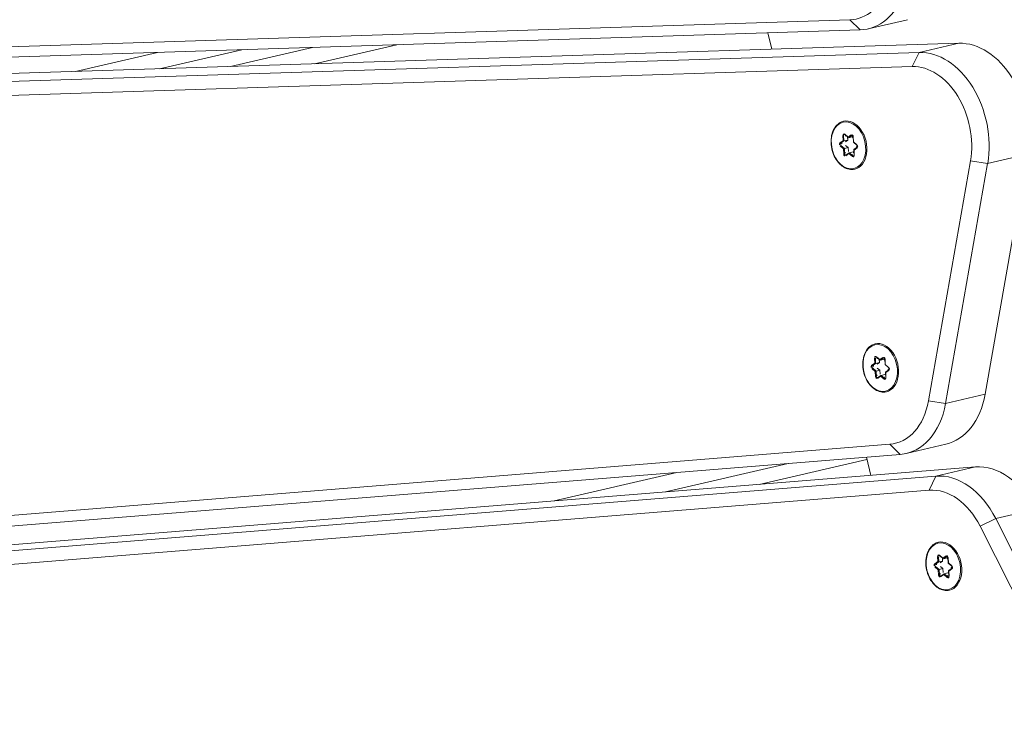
# Model space of a CAD drawing. Extents: x 5477758 to 5478338, y 5918274 to 5918502.
# Tile 88 of 121: x 5477951.49 to 5477951.73, y 5918462.784 to 5918462.953. Entities that reach past the tile are written whole.
import ezdxf

# ---------------------------------------------------------------- set-up
doc = ezdxf.new("R2010")
doc.units = 0
doc.layers.get('0').update_dxf_attribs({"color": 8, "linetype": 'CONTINUOUS', "lineweight": 13})
doc.layers.add('0_PROJEKTOWANE ZABAWKI', color=8, linetype='CONTINUOUS', lineweight=0)

# ---------------------------------------------------------------- blocks, each defined once
blk = doc.blocks.new('zw$CEC1')
for p, q in [((1084.14, -668.298), (1089.609, -670.622)), ((1084.14, -669.288), (1084.14, -668.298)), ((1068.209, -734.321), (1081.129, -669.314)), ((1081.129, -669.314), (1081.129, -670.304)), ((1083.985, -669.682), (1084.14, -669.288)), ((1089.609, -671.612), (1084.14, -669.288)), ((1083.985, -669.682), (1089.455, -672.006)), ((1098.651, -669.586), (1092.618, -671.055)), ((1092.716, -671.467), (1098.749, -669.998)), ((1092.618, -671.055), (1092.618, -670.065)), ((1081.129, -670.304), (1068.209, -735.311)), ((1080.288, -671.386), (1080.288, -670.396)), ((1081.426, -670.545), (1081.129, -670.304)), ((1068.506, -735.552), (1081.426, -670.545)), ((1089.609, -670.622), (1089.609, -671.612)), ((1092.716, -671.467), (1092.618, -671.055)), ((1081.981, -733.811), (1091.28, -671.254)), ((1091.28, -671.254), (1091.28, -672.244)), ((1067.349, -736.59), (1080.269, -671.583)), ((1080.269, -671.583), (1079.972, -671.766)), ((1089.455, -672.006), (1089.609, -671.612)), ((1079.972, -671.766), (1067.051, -736.772)), ((1090.579, -671.834), (1090.579, -672.824)), ((1091.28, -672.244), (1081.981, -734.801)), ((1082.712, -672.372), (1082.747, -672.458)), ((1082.727, -672.359), (1082.727, -672.355)), ((1082.764, -672.451), (1082.727, -672.359)), ((1082.764, -672.337), (1082.893, -672.359)), ((1082.764, -672.451), (1082.764, -672.358)), ((1082.89, -672.354), (1082.766, -672.332)), ((1082.978, -672.29), (1082.89, -672.354)), ((1082.893, -672.359), (1082.987, -672.291)), ((1083.039, -672.298), (1083.077, -672.39)), ((1083.088, -672.389), (1083.053, -672.303)), ((1083.08, -672.392), (1083.209, -672.415)), ((1083.212, -672.411), (1083.088, -672.389)), ((1083.149, -672.405), (1083.128, -672.42)), ((1083.128, -672.515), (1083.128, -672.42)), ((1083.222, -672.446), (1083.128, -672.515)), ((1083.222, -672.442), (1083.222, -672.446)), ((1091.578, -672.478), (1091.28, -672.244)), ((1093.23, -672.441), (1093.265, -672.527)), ((1093.245, -672.428), (1093.245, -672.424)), ((1093.282, -672.52), (1093.245, -672.428)), ((1093.282, -672.406), (1093.411, -672.428)), ((1093.282, -672.52), (1093.282, -672.427)), ((1093.408, -672.423), (1093.284, -672.401)), ((1093.496, -672.359), (1093.408, -672.423)), ((1093.411, -672.428), (1093.505, -672.36)), ((1093.557, -672.367), (1093.595, -672.459)), ((1093.606, -672.458), (1093.571, -672.372)), ((1082.28, -735.036), (1091.578, -672.478)), ((1082.747, -672.458), (1082.659, -672.523)), ((1082.668, -672.525), (1082.761, -672.456)), ((1082.68, -672.576), (1082.804, -672.598)), ((1082.684, -672.555), (1082.684, -672.552)), ((1082.816, -672.578), (1082.684, -672.555)), ((1082.816, -672.483), (1082.742, -672.47)), ((1082.804, -672.598), (1082.839, -672.684)), ((1082.816, -672.578), (1082.816, -672.483)), ((1082.842, -672.548), (1082.816, -672.483)), ((1082.853, -672.671), (1082.816, -672.578)), ((1082.853, -672.667), (1082.853, -672.671)), ((1082.998, -672.61), (1082.903, -672.679)), ((1082.903, -672.679), (1082.903, -672.676)), ((1082.914, -672.697), (1083.002, -672.633)), ((1082.998, -672.515), (1082.931, -672.564)), ((1083.091, -672.531), (1082.998, -672.515)), ((1082.998, -672.61), (1082.998, -672.515)), ((1083.129, -672.634), (1082.998, -672.61)), ((1083.002, -672.633), (1083.126, -672.655)), ((1083.129, -672.518), (1083.166, -672.61)), ((1083.129, -672.63), (1083.129, -672.634)), ((1083.145, -672.529), (1083.233, -672.464)), ((1083.18, -672.615), (1083.145, -672.529)), ((1093.265, -672.527), (1093.177, -672.592)), ((1093.186, -672.593), (1093.279, -672.525)), ((1093.198, -672.645), (1093.322, -672.667)), ((1093.202, -672.624), (1093.202, -672.621)), ((1093.334, -672.647), (1093.202, -672.624)), ((1093.334, -672.552), (1093.26, -672.539)), ((1093.322, -672.667), (1093.357, -672.753)), ((1093.334, -672.647), (1093.334, -672.552)), ((1093.36, -672.617), (1093.334, -672.552)), ((1093.371, -672.74), (1093.334, -672.647)), ((1093.516, -672.679), (1093.421, -672.748)), ((1093.516, -672.584), (1093.449, -672.633)), ((1093.609, -672.6), (1093.516, -672.584)), ((1093.516, -672.679), (1093.516, -672.584)), ((1093.647, -672.703), (1093.516, -672.679)), ((1093.598, -672.461), (1093.727, -672.484)), ((1093.73, -672.48), (1093.606, -672.458)), ((1093.667, -672.473), (1093.646, -672.488)), ((1093.646, -672.584), (1093.646, -672.488)), ((1093.74, -672.515), (1093.646, -672.584)), ((1093.647, -672.587), (1093.684, -672.679)), ((1093.663, -672.598), (1093.751, -672.533)), ((1093.698, -672.684), (1093.663, -672.598)), ((1093.74, -672.511), (1093.74, -672.515)), ((1088.127, -672.999), (1088.22, -672.93)), ((1088.171, -672.846), (1088.206, -672.932)), ((1088.186, -672.833), (1088.186, -672.829)), ((1088.223, -672.925), (1088.186, -672.833)), ((1088.223, -672.811), (1088.352, -672.833)), ((1088.223, -672.925), (1088.223, -672.832)), ((1088.349, -672.828), (1088.225, -672.806)), ((1088.437, -672.764), (1088.349, -672.828)), ((1088.352, -672.833), (1088.446, -672.765)), ((1088.498, -672.772), (1088.536, -672.864)), ((1088.547, -672.863), (1088.512, -672.777)), ((1088.539, -672.866), (1088.668, -672.889)), ((1088.671, -672.885), (1088.547, -672.863)), ((1088.608, -672.878), (1088.587, -672.894)), ((1088.587, -672.989), (1088.587, -672.894)), ((1088.681, -672.92), (1088.587, -672.989)), ((1088.681, -672.916), (1088.681, -672.92)), ((1093.371, -672.736), (1093.371, -672.74)), ((1093.421, -672.748), (1093.421, -672.745)), ((1093.432, -672.766), (1093.52, -672.702)), ((1093.52, -672.702), (1093.644, -672.724)), ((1093.647, -672.699), (1093.647, -672.703)), ((1090.27, -673.162), (1080.972, -735.719)), ((1081.27, -735.529), (1090.568, -672.972)), ((1088.206, -672.932), (1088.118, -672.997)), ((1088.139, -673.05), (1088.263, -673.072)), ((1088.143, -673.029), (1088.143, -673.026)), ((1088.275, -673.052), (1088.143, -673.029)), ((1088.275, -672.957), (1088.201, -672.944)), ((1088.263, -673.072), (1088.298, -673.158)), ((1088.275, -673.052), (1088.275, -672.957)), ((1088.301, -673.022), (1088.275, -672.957)), ((1088.312, -673.145), (1088.275, -673.052)), ((1088.312, -673.141), (1088.312, -673.145)), ((1088.457, -673.084), (1088.362, -673.153)), ((1088.362, -673.153), (1088.362, -673.15)), ((1088.373, -673.171), (1088.461, -673.107)), ((1088.457, -672.989), (1088.39, -673.038)), ((1088.55, -673.005), (1088.457, -672.989)), ((1088.457, -673.084), (1088.457, -672.989)), ((1088.588, -673.108), (1088.457, -673.084)), ((1088.461, -673.107), (1088.585, -673.129)), ((1088.588, -672.992), (1088.625, -673.084)), ((1088.588, -673.104), (1088.588, -673.108)), ((1088.604, -673.003), (1088.692, -672.938)), ((1088.639, -673.089), (1088.604, -673.003)), ((1090.568, -672.972), (1090.27, -673.162)), ((1080.24, -673.787), (1079.831, -673.787)), ((1090.904, -673.787), (1090.447, -673.787)), ((1090.503, -673.787), (1090.503, -676.481)), ((1090.903, -673.789), (1090.903, -673.787)), ((1090.166, -678.751), (1090.166, -675.682)), ((1089.766, -678.373), (1089.766, -681.442)), ((1078.066, -684.727), (1078.066, -682.669)), ((1077.666, -684.681), (1077.666, -686.74)), ((1077.328, -688.438), (1077.328, -686.379)), ((1076.928, -688.392), (1076.928, -690.45))]:
    blk.add_line(p, q)
for centre, major_axis, ratio, start_param, end_param in [((1083.11, -669.51), (-2, 0), 0.707107, 4.171337, 6.143559), ((1083.11, -670.5), (-2, 0), 0.707107, 4.171337, 6.143559), ((1083.11, -670.713), (-1.7, 0), 0.707107, 4.171337, 6.143559), ((1078.288, -671.386), (2, 0), 0.707107, 6.143559, 8.115781), ((1093.269, -671.402), (-2, 0), 0.707107, 5.044002, 6.178466), ((1078.288, -671.598), (1.7, 0), 0.707107, 6.143559, 8.115781), ((1088.579, -671.834), (2, 0), 0.707107, 0, 1.029744), ((1093.269, -672.392), (-2, 0), 0.707107, 5.044002, 6.178466), ((1093.269, -672.604), (-1.7, 0), 0.707107, 5.044002, 6.178466), ((1088.579, -672.824), (2, 0), 0.707107, 6.178466, 7.31293), ((1082.946, -672.479), (0.6, 0), 0.707107, 0, 3.141593), ((1088.579, -673.036), (1.7, 0), 0.707107, 6.178466, 7.31293), ((1093.464, -672.548), (0.6, 0), 0.707107, 0, 3.141593), ((1082.755, -672.363), (-0.045, 0), 0.707107, 4.467995, 6.56239), ((1082.712, -672.362), (0.0139, 0.0056), 0.679724, 4.443473, 6.01427), ((1082.755, -672.353), (-0.03, 0), 0.707107, 0, 0.279204), ((1082.946, -672.479), (0.25, 0), 0.707107, 2.244927, 2.557585), ((1082.766, -672.322), (-0.0026, -0.0148), 0.171098, 0, 0.800479), ((1082.89, -672.344), (-0.0037, 0.0158), 0.19164, 2.259533, 3.223174), ((1082.946, -672.479), (0.25, 0), 0.707107, 1.152569, 1.475438), ((1083.01, -672.312), (0.045, 0), 0.707107, 0.279204, 2.3736), ((1082.978, -672.279), (0.0089, -0.0121), 0.508626, 5.319544, 6.283185), ((1083.053, -672.292), (-0.0139, -0.0056), 0.679724, 0, 1.301881), ((1083.088, -672.379), (0.0104, 0.0129), 0.462667, 2.890892, 4.192773), ((1082.946, -672.479), (0.25, 0), 0.707107, 0.095219, 0.407877), ((1083.212, -672.4), (-0.0026, -0.0148), 0.171098, 0, 0.800479), ((1083.201, -672.442), (0.045, 0), 0.707107, 5.515192, 7.609587), ((1083.201, -672.431), (0.03, 0), 0.707107, 5.515192, 6.283185), ((1083.233, -672.453), (0.0089, -0.0121), 0.508626, 3.748748, 5.319544), ((1093.273, -672.432), (-0.045, 0), 0.707107, 4.467995, 6.56239), ((1093.23, -672.43), (0.0139, 0.0056), 0.679724, 4.443473, 6.01427), ((1093.273, -672.422), (-0.03, 0), 0.707107, 0, 0.279204), ((1093.464, -672.548), (0.25, 0), 0.707107, 2.244927, 2.557585), ((1093.284, -672.391), (-0.0026, -0.0148), 0.171098, 0, 0.800479), ((1093.408, -672.413), (-0.0037, 0.0158), 0.19164, 2.259533, 3.223174), ((1093.464, -672.548), (0.25, 0), 0.707107, 1.152569, 1.475438), ((1093.528, -672.381), (0.045, 0), 0.707107, 0.279204, 2.3736), ((1093.496, -672.348), (0.0089, -0.0121), 0.508626, 5.319544, 6.283185), ((1093.571, -672.361), (-0.0139, -0.0056), 0.679724, 0, 1.301881), ((1082.691, -672.545), (-0.045, 0), 0.707107, 5.515192, 7.609587), ((1082.659, -672.512), (0.0089, -0.0121), 0.508626, 5.319544, 6.283185), ((1082.691, -672.535), (-0.03, 0), 0.707107, 0, 1.326402), ((1082.68, -672.565), (-0.0026, -0.0148), 0.171098, 0.800479, 2.371275), ((1082.946, -672.479), (-0.25, 0), 0.707107, 0.130169, 0.46319), ((1082.747, -672.448), (0.0166, -0.0047), 0.601017, 4.881509, 6.452305), ((1082.804, -672.587), (0.0104, 0.0129), 0.462667, 4.192773, 5.763569), ((1082.839, -672.673), (0.0139, 0.0056), 0.679724, 4.443473, 6.01427), ((1082.882, -672.675), (-0.045, 0), 0.707107, 0.279204, 2.3736), ((1082.946, -672.479), (-0.25, 0), 0.707107, 1.142416, 1.510388), ((1082.882, -672.665), (-0.03, 0), 0.707107, 0.279204, 2.3736), ((1082.914, -672.687), (0.0089, -0.0121), 0.508626, 3.748748, 5.319544), ((1083.002, -672.622), (-0.0037, 0.0158), 0.19164, 0.688736, 2.259533), ((1082.946, -672.479), (-0.25, 0), 0.707107, 2.189614, 2.547433), ((1083.137, -672.624), (0.045, 0), 0.707107, 4.467995, 6.56239), ((1083.126, -672.644), (-0.0026, -0.0148), 0.171098, 0.800479, 2.371275), ((1083.145, -672.518), (-0.0166, 0.0047), 0.601017, 0.16912, 1.739916), ((1083.137, -672.613), (0.03, 0), 0.707107, 4.467995, 6.283185), ((1083.18, -672.604), (-0.0139, -0.0056), 0.679724, 0, 1.301881), ((1088.405, -672.953), (0.6, 0), 0.707107, 0, 3.141593), ((1093.209, -672.614), (-0.045, 0), 0.707107, 5.515192, 7.609587), ((1093.177, -672.581), (0.0089, -0.0121), 0.508626, 5.319544, 6.283185), ((1093.209, -672.603), (-0.03, 0), 0.707107, 0, 1.326402), ((1093.198, -672.634), (-0.0026, -0.0148), 0.171098, 0.800479, 2.371275), ((1093.464, -672.548), (-0.25, 0), 0.707107, 0.130169, 0.46319), ((1093.265, -672.517), (0.0166, -0.0047), 0.601017, 4.881509, 6.452305), ((1093.322, -672.656), (0.0104, 0.0129), 0.462667, 4.192773, 5.763569), ((1093.52, -672.691), (-0.0037, 0.0158), 0.19164, 0.688736, 2.259533), ((1093.606, -672.448), (0.0104, 0.0129), 0.462667, 2.890892, 4.192773), ((1093.464, -672.548), (-0.25, 0), 0.707107, 2.189614, 2.547433), ((1093.655, -672.693), (0.045, 0), 0.707107, 4.467995, 6.56239), ((1093.663, -672.587), (-0.0166, 0.0047), 0.601017, 0.16912, 1.739916), ((1093.655, -672.682), (0.03, 0), 0.707107, 4.467995, 6.283185), ((1093.698, -672.673), (-0.0139, -0.0056), 0.679724, 0, 1.301881), ((1093.464, -672.548), (0.25, 0), 0.707107, 0.095219, 0.407877), ((1093.73, -672.469), (-0.0026, -0.0148), 0.171098, 0, 0.800479), ((1093.719, -672.511), (0.045, 0), 0.707107, 5.515192, 7.609587), ((1093.719, -672.5), (0.03, 0), 0.707107, 5.515192, 6.283185), ((1093.751, -672.522), (0.0089, -0.0121), 0.508626, 3.748748, 5.319544), ((1088.214, -672.837), (-0.045, 0), 0.707107, 4.467995, 6.56239), ((1088.171, -672.835), (0.0139, 0.0056), 0.679724, 4.443473, 6.01427), ((1088.214, -672.827), (-0.03, 0), 0.707107, 0, 0.279204), ((1088.405, -672.953), (0.25, 0), 0.707107, 2.244927, 2.557585), ((1088.206, -672.922), (0.0166, -0.0047), 0.601017, 4.881509, 6.452305), ((1088.225, -672.796), (-0.0026, -0.0148), 0.171098, 0, 0.800479), ((1088.349, -672.818), (-0.0037, 0.0158), 0.19164, 2.259533, 3.223174), ((1088.405, -672.953), (0.25, 0), 0.707107, 1.152569, 1.475438), ((1088.469, -672.786), (0.045, 0), 0.707107, 0.279204, 2.3736), ((1088.437, -672.753), (0.0089, -0.0121), 0.508626, 5.319544, 6.283185), ((1088.512, -672.766), (-0.0139, -0.0056), 0.679724, 0, 1.301881), ((1088.547, -672.853), (0.0104, 0.0129), 0.462667, 2.890892, 4.192773), ((1088.405, -672.953), (0.25, 0), 0.707107, 0.095219, 0.407877), ((1088.671, -672.874), (-0.0026, -0.0148), 0.171098, 0, 0.800479), ((1088.66, -672.916), (0.045, 0), 0.707107, 5.515192, 7.609587), ((1088.66, -672.905), (0.03, 0), 0.707107, 5.515192, 6.283185), ((1088.692, -672.927), (0.0089, -0.0121), 0.508626, 3.748748, 5.319544), ((1093.357, -672.742), (0.0139, 0.0056), 0.679724, 4.443473, 6.01427), ((1093.4, -672.744), (-0.045, 0), 0.707107, 0.279204, 2.3736), ((1093.464, -672.548), (-0.25, 0), 0.707107, 1.142416, 1.510388), ((1093.4, -672.734), (-0.03, 0), 0.707107, 0.279204, 2.3736), ((1093.432, -672.756), (0.0089, -0.0121), 0.508626, 3.748748, 5.319544), ((1093.644, -672.713), (-0.0026, -0.0148), 0.171098, 0.800479, 2.371275), ((1088.15, -673.019), (-0.045, 0), 0.707107, 5.515192, 7.609587), ((1088.118, -672.986), (0.0089, -0.0121), 0.508626, 5.319544, 6.283185), ((1088.15, -673.009), (-0.03, 0), 0.707107, 0, 1.326402), ((1088.139, -673.039), (-0.0026, -0.0148), 0.171098, 0.800479, 2.371275), ((1088.405, -672.953), (-0.25, 0), 0.707107, 0.130169, 0.46319), ((1088.263, -673.061), (0.0104, 0.0129), 0.462667, 4.192773, 5.763569), ((1088.298, -673.147), (0.0139, 0.0056), 0.679724, 4.443473, 6.01427), ((1088.341, -673.149), (-0.045, 0), 0.707107, 0.279204, 2.3736), ((1088.405, -672.953), (-0.25, 0), 0.707107, 1.142416, 1.510388), ((1088.341, -673.139), (-0.03, 0), 0.707107, 0.279204, 2.3736), ((1088.373, -673.161), (0.0089, -0.0121), 0.508626, 3.748748, 5.319544), ((1088.461, -673.096), (-0.0037, 0.0158), 0.19164, 0.688736, 2.259533), ((1088.405, -672.953), (-0.25, 0), 0.707107, 2.189614, 2.547433), ((1088.596, -673.098), (0.045, 0), 0.707107, 4.467995, 6.56239), ((1088.585, -673.118), (-0.0026, -0.0148), 0.171098, 0.800479, 2.371275), ((1088.604, -672.992), (-0.0166, 0.0047), 0.601017, 0.16912, 1.739916), ((1088.596, -673.087), (0.03, 0), 0.707107, 4.467995, 6.283185), ((1088.639, -673.078), (-0.0139, -0.0056), 0.679724, 0, 1.301881)]:
    blk.add_ellipse(centre, major_axis=major_axis, ratio=ratio, start_param=start_param, end_param=end_param)
for centre in [(1082.946, -672.494), (1093.464, -672.562), (1088.405, -672.967)]:
    blk.add_ellipse(centre, major_axis=(-0.58, 0), ratio=0.707107)
for points, knots in [([(1185.928, -663.428), (1185.92, -663.428), (1185.912, -663.428), (1185.718, -663.428), (1185.535, -663.428), (1184.553, -663.428), (1183.711, -663.428), (1181.437, -663.428), (1179.931, -663.428), (1175.708, -663.428), (1172.842, -663.428), (1167.867, -663.428), (1165.775, -663.428), (1161.975, -663.428), (1160.125, -663.428), (1157.094, -663.428), (1155.952, -663.428), (1152.126, -663.428), (1149.918, -663.428), (1144.631, -663.428), (1141.592, -663.428), (1133.362, -663.428), (1129.292, -663.428), (1125.141, -663.428), (1121.09, -663.428), (1116.962, -663.428), (1109.398, -663.428), (1105.404, -663.428), (1097.178, -663.428), (1092.945, -663.428), (1086.247, -663.428), (1084.057, -663.428), (1080.368, -663.428), (1078.913, -663.428), (1076.716, -663.428), (1075.923, -663.428), (1074.514, -663.428), (1073.944, -663.428), (1071.753, -663.428), (1070.083, -663.428), (1066.71, -663.428), (1065.138, -663.428), (1062.035, -663.428), (1060.513, -663.428), (1058.928, -663.428)], [1.481535, 1.481535, 1.481535, 1.481535, 1.518758, 1.518758, 2.379658, 2.379658, 5.597938, 5.597938, 10.538019, 10.538019, 18.696385, 18.696385, 24.527079, 24.527079, 29.575647, 29.575647, 32.535382, 32.535382, 39.355172, 39.355172, 49.134696, 49.134696, 58.493436, 58.493436, 58.493436, 67.627244, 67.627244, 74.794433, 74.794433, 81.961623, 81.961623, 87.411225, 87.411225, 93.164019, 93.164019, 96.599059, 96.599059, 98.916813, 98.916813, 105.38718, 105.38718, 110.834573, 110.834573, 115.773922, 115.773922, 115.773922, 115.773922]), ([(1058.927, -663.92), (1060.523, -663.92), (1062.054, -663.92), (1065.164, -663.92), (1066.734, -663.92), (1070.101, -663.92), (1071.766, -663.92), (1073.946, -663.92), (1074.514, -663.92), (1075.915, -663.92), (1076.705, -663.92), (1078.897, -663.92), (1080.352, -663.92), (1084.045, -663.92), (1086.239, -663.92), (1092.944, -663.92), (1097.179, -663.92), (1105.409, -663.92), (1109.403, -663.92), (1116.968, -663.92), (1121.096, -663.92), (1125.146, -663.92), (1129.296, -663.92), (1133.365, -663.92), (1141.591, -663.92), (1144.628, -663.92), (1149.914, -663.92), (1152.123, -663.92), (1155.951, -663.92), (1157.093, -663.92), (1160.126, -663.92), (1161.976, -663.92), (1165.775, -663.92), (1167.866, -663.92), (1172.838, -663.92), (1175.7, -663.92), (1179.913, -663.92), (1181.414, -663.92), (1183.676, -663.92), (1184.512, -663.92), (1185.486, -663.92), (1185.666, -663.92), (1185.878, -663.92), (1185.905, -663.92), (1185.933, -663.92)], [-115.806845, -115.806845, -115.806845, -115.806845, -110.834573, -110.834573, -105.38718, -105.38718, -98.916813, -98.916813, -96.599059, -96.599059, -93.164019, -93.164019, -87.411225, -87.411225, -81.961623, -81.961623, -74.794433, -74.794433, -67.627244, -67.627244, -58.493436, -58.493436, -58.493436, -49.134696, -49.134696, -39.355172, -39.355172, -32.535382, -32.535382, -29.575647, -29.575647, -24.527079, -24.527079, -18.696385, -18.696385, -10.538019, -10.538019, -5.597938, -5.597938, -2.379658, -2.379658, -1.518758, -1.518758, -1.390315, -1.390315, -1.390315, -1.390315]), ([(1185.933, -666.435), (1184.96, -666.435), (1183.865, -666.435), (1181.31, -666.435), (1179.819, -666.435), (1175.892, -666.435), (1173.383, -666.435), (1168.638, -666.435), (1166.306, -666.435), (1162.268, -666.435), (1160.59, -666.435), (1155.531, -666.435), (1153.392, -666.435), (1145.933, -666.435), (1142.968, -666.435), (1138.957, -666.435), (1136.135, -666.435), (1132.796, -666.435), (1122.514, -666.435), (1116.479, -666.435), (1104.632, -666.435), (1098.821, -666.435), (1090.619, -666.435), (1087.898, -666.435), (1083.133, -666.435), (1081.427, -666.435), (1078.494, -666.435), (1077.267, -666.435), (1075.113, -666.435), (1074.209, -666.435), (1072.179, -666.435), (1071.052, -666.435), (1067.125, -666.435), (1063.755, -666.435), (1058.927, -666.435)], [0.478318, 0.478318, 0.478318, 0.478318, 3.307686, 3.307686, 6.615372, 6.615372, 11.720097, 11.720097, 16.66119, 16.66119, 20.086268, 20.086268, 26.717745, 26.717745, 33.32238, 33.32238, 33.32238, 37.968614, 37.968614, 43.976092, 43.976092, 49.98357, 49.98357, 53.186468, 53.186468, 56.000528, 56.000528, 58.814588, 58.814588, 60.765103, 60.765103, 62.715617, 62.715617, 66.516875, 66.516875, 66.516875, 66.516875]), ([(1058.928, -666.928), (1063.735, -666.928), (1067.098, -666.928), (1071.031, -666.928), (1072.164, -666.928), (1074.207, -666.928), (1075.118, -666.928), (1077.286, -666.928), (1078.517, -666.928), (1081.448, -666.928), (1083.15, -666.928), (1087.906, -666.928), (1090.624, -666.928), (1098.817, -666.928), (1104.626, -666.928), (1116.47, -666.928), (1122.506, -666.928), (1132.791, -666.928), (1136.133, -666.928), (1138.956, -666.928), (1142.971, -666.928), (1145.939, -666.928), (1153.396, -666.928), (1155.532, -666.928), (1160.588, -666.928), (1162.267, -666.928), (1166.306, -666.928), (1168.639, -666.928), (1173.39, -666.928), (1175.904, -666.928), (1179.844, -666.928), (1181.342, -666.928), (1183.883, -666.928), (1184.96, -666.928), (1185.928, -666.928)], [-66.505201, -66.505201, -66.505201, -66.505201, -62.715617, -62.715617, -60.765103, -60.765103, -58.814588, -58.814588, -56.000528, -56.000528, -53.186468, -53.186468, -49.98357, -49.98357, -43.976092, -43.976092, -37.968614, -37.968614, -33.32238, -33.32238, -33.32238, -26.717745, -26.717745, -20.086268, -20.086268, -16.66119, -16.66119, -11.720097, -11.720097, -6.615372, -6.615372, -3.307686, -3.307686, -0.555747, -0.555747, -0.555747, -0.555747]), ([(1082.764, -672.337), (1082.761, -672.336), (1082.758, -672.336), (1082.751, -672.336), (1082.748, -672.336), (1082.742, -672.338), (1082.74, -672.339), (1082.735, -672.341), (1082.733, -672.342), (1082.729, -672.345), (1082.728, -672.346), (1082.726, -672.349), (1082.726, -672.35), (1082.725, -672.352), (1082.725, -672.352), (1082.725, -672.353)], [1.570796, 1.570796, 1.570796, 1.570796, 1.844329, 1.844329, 2.119118, 2.119118, 2.392017, 2.392017, 2.661992, 2.661992, 2.936562, 2.936562, 3.253095, 3.253095, 3.385987, 3.385987, 3.385987, 3.385987]), ([(1083.039, -672.298), (1083.039, -672.296), (1083.037, -672.294), (1083.034, -672.291), (1083.032, -672.29), (1083.027, -672.287), (1083.024, -672.286), (1083.019, -672.285), (1083.016, -672.284), (1083.009, -672.284), (1083.006, -672.284), (1083, -672.285), (1082.997, -672.286), (1082.992, -672.288), (1082.99, -672.289), (1082.987, -672.291), (1082.987, -672.291), (1082.987, -672.291)], [0.523599, 0.523599, 0.523599, 0.523599, 0.927172, 0.927172, 1.204378, 1.204378, 1.47422, 1.47422, 1.746688, 1.746688, 2.021391, 2.021391, 2.295276, 2.295276, 2.566083, 2.566083, 2.617994, 2.617994, 2.617994, 2.617994]), ([(1083.231, -672.431), (1083.231, -672.43), (1083.231, -672.429), (1083.23, -672.427), (1083.229, -672.426), (1083.227, -672.423), (1083.226, -672.422), (1083.222, -672.42), (1083.22, -672.418), (1083.215, -672.416), (1083.212, -672.416), (1083.209, -672.415)], [0.244394, 0.244394, 0.244394, 0.244394, 0.509675, 0.509675, 0.774955, 0.774955, 1.040236, 1.040236, 1.305516, 1.305516, 1.570796, 1.570796, 1.570796, 1.570796]), ([(1093.282, -672.406), (1093.279, -672.405), (1093.276, -672.405), (1093.269, -672.405), (1093.266, -672.405), (1093.26, -672.407), (1093.258, -672.408), (1093.253, -672.41), (1093.251, -672.411), (1093.247, -672.414), (1093.246, -672.415), (1093.244, -672.418), (1093.244, -672.419), (1093.243, -672.421), (1093.243, -672.421), (1093.243, -672.422)], [1.570796, 1.570796, 1.570796, 1.570796, 1.844329, 1.844329, 2.119118, 2.119118, 2.392017, 2.392017, 2.661992, 2.661992, 2.936562, 2.936562, 3.253095, 3.253095, 3.385987, 3.385987, 3.385987, 3.385987]), ([(1093.557, -672.367), (1093.557, -672.365), (1093.555, -672.363), (1093.552, -672.36), (1093.55, -672.359), (1093.545, -672.356), (1093.542, -672.355), (1093.537, -672.354), (1093.534, -672.353), (1093.527, -672.353), (1093.524, -672.353), (1093.518, -672.354), (1093.515, -672.355), (1093.51, -672.357), (1093.508, -672.358), (1093.505, -672.36), (1093.505, -672.36), (1093.505, -672.36)], [0.523599, 0.523599, 0.523599, 0.523599, 0.927172, 0.927172, 1.204378, 1.204378, 1.47422, 1.47422, 1.746688, 1.746688, 2.021391, 2.021391, 2.295276, 2.295276, 2.566083, 2.566083, 2.617994, 2.617994, 2.617994, 2.617994]), ([(1083.546, -672.479), (1083.546, -672.525), (1083.536, -672.57), (1083.497, -672.656), (1083.468, -672.697), (1083.393, -672.771), (1083.347, -672.803), (1083.242, -672.856), (1083.184, -672.877), (1083.061, -672.904), (1082.997, -672.91), (1082.869, -672.908), (1082.805, -672.9), (1082.684, -672.869), (1082.627, -672.847), (1082.525, -672.79), (1082.481, -672.756), (1082.41, -672.678), (1082.383, -672.636), (1082.353, -672.554), (1082.346, -672.517), (1082.346, -672.479)], [6.038791, 6.038791, 6.038791, 6.038791, 6.34864, 6.34864, 6.66324, 6.66324, 6.984393, 6.984393, 7.307998, 7.307998, 7.63188, 7.63188, 7.955712, 7.955712, 8.279598, 8.279598, 8.603057, 8.603057, 8.923488, 8.923488, 9.180384, 9.180384, 9.180384, 9.180384]), ([(1082.668, -672.525), (1082.667, -672.525), (1082.666, -672.526), (1082.664, -672.528), (1082.664, -672.528), (1082.663, -672.53), (1082.662, -672.53), (1082.662, -672.532), (1082.662, -672.532), (1082.661, -672.533), (1082.661, -672.534), (1082.661, -672.535)], [2.6179939, 2.6179939, 2.6179939, 2.6179939, 2.7715925, 2.7715925, 2.9251911, 2.9251911, 3.0787897, 3.0787897, 3.2323883, 3.2323883, 3.385987, 3.385987, 3.385987, 3.385987]), ([(1083.167, -672.613), (1083.167, -672.613), (1083.167, -672.613), (1083.167, -672.612), (1083.167, -672.612), (1083.166, -672.612), (1083.166, -672.611), (1083.166, -672.611), (1083.166, -672.611), (1083.166, -672.61), (1083.166, -672.61), (1083.166, -672.61)], [0.2443943, 0.2443943, 0.2443943, 0.2443943, 0.3002352, 0.3002352, 0.3560761, 0.3560761, 0.411917, 0.411917, 0.4677579, 0.4677579, 0.5235988, 0.5235988, 0.5235988, 0.5235988]), ([(1094.064, -672.548), (1094.064, -672.594), (1094.054, -672.639), (1094.015, -672.725), (1093.986, -672.766), (1093.911, -672.84), (1093.865, -672.872), (1093.76, -672.925), (1093.702, -672.946), (1093.579, -672.973), (1093.515, -672.979), (1093.387, -672.977), (1093.323, -672.969), (1093.202, -672.938), (1093.145, -672.916), (1093.043, -672.859), (1092.999, -672.824), (1092.928, -672.747), (1092.901, -672.705), (1092.871, -672.623), (1092.864, -672.586), (1092.864, -672.548)], [6.038791, 6.038791, 6.038791, 6.038791, 6.34864, 6.34864, 6.66324, 6.66324, 6.984393, 6.984393, 7.307998, 7.307998, 7.63188, 7.63188, 7.955712, 7.955712, 8.279598, 8.279598, 8.603057, 8.603057, 8.923488, 8.923488, 9.180384, 9.180384, 9.180384, 9.180384]), ([(1093.186, -672.593), (1093.185, -672.594), (1093.184, -672.595), (1093.182, -672.596), (1093.182, -672.597), (1093.181, -672.599), (1093.18, -672.599), (1093.18, -672.601), (1093.18, -672.601), (1093.179, -672.602), (1093.179, -672.603), (1093.179, -672.603)], [2.6179939, 2.6179939, 2.6179939, 2.6179939, 2.7715925, 2.7715925, 2.9251911, 2.9251911, 3.0787897, 3.0787897, 3.2323883, 3.2323883, 3.385987, 3.385987, 3.385987, 3.385987]), ([(1093.685, -672.682), (1093.685, -672.682), (1093.685, -672.682), (1093.685, -672.681), (1093.685, -672.681), (1093.684, -672.681), (1093.684, -672.68), (1093.684, -672.68), (1093.684, -672.68), (1093.684, -672.679), (1093.684, -672.679), (1093.684, -672.679)], [0.2443943, 0.2443943, 0.2443943, 0.2443943, 0.3002352, 0.3002352, 0.3560761, 0.3560761, 0.411917, 0.411917, 0.4677579, 0.4677579, 0.5235988, 0.5235988, 0.5235988, 0.5235988]), ([(1093.749, -672.5), (1093.749, -672.499), (1093.749, -672.498), (1093.748, -672.496), (1093.747, -672.495), (1093.745, -672.492), (1093.744, -672.491), (1093.74, -672.489), (1093.738, -672.487), (1093.733, -672.485), (1093.73, -672.485), (1093.727, -672.484)], [0.244394, 0.244394, 0.244394, 0.244394, 0.509675, 0.509675, 0.774955, 0.774955, 1.040236, 1.040236, 1.305516, 1.305516, 1.570796, 1.570796, 1.570796, 1.570796]), ([(1088.223, -672.811), (1088.22, -672.81), (1088.217, -672.81), (1088.21, -672.81), (1088.207, -672.81), (1088.201, -672.812), (1088.199, -672.813), (1088.194, -672.815), (1088.192, -672.816), (1088.188, -672.819), (1088.187, -672.82), (1088.185, -672.823), (1088.185, -672.824), (1088.184, -672.826), (1088.184, -672.826), (1088.184, -672.827)], [1.570796, 1.570796, 1.570796, 1.570796, 1.844329, 1.844329, 2.119118, 2.119118, 2.392017, 2.392017, 2.661992, 2.661992, 2.936562, 2.936562, 3.253095, 3.253095, 3.385987, 3.385987, 3.385987, 3.385987]), ([(1088.498, -672.772), (1088.498, -672.77), (1088.496, -672.768), (1088.493, -672.765), (1088.491, -672.764), (1088.486, -672.761), (1088.483, -672.76), (1088.478, -672.759), (1088.475, -672.758), (1088.468, -672.758), (1088.465, -672.758), (1088.459, -672.759), (1088.456, -672.76), (1088.451, -672.762), (1088.449, -672.763), (1088.446, -672.765), (1088.446, -672.765), (1088.446, -672.765)], [0.523599, 0.523599, 0.523599, 0.523599, 0.927172, 0.927172, 1.204378, 1.204378, 1.47422, 1.47422, 1.746688, 1.746688, 2.021391, 2.021391, 2.295276, 2.295276, 2.566083, 2.566083, 2.617994, 2.617994, 2.617994, 2.617994]), ([(1088.69, -672.905), (1088.69, -672.904), (1088.69, -672.903), (1088.689, -672.901), (1088.688, -672.9), (1088.686, -672.897), (1088.685, -672.896), (1088.681, -672.894), (1088.679, -672.892), (1088.674, -672.89), (1088.671, -672.89), (1088.668, -672.889)], [0.244394, 0.244394, 0.244394, 0.244394, 0.509675, 0.509675, 0.774955, 0.774955, 1.040236, 1.040236, 1.305516, 1.305516, 1.570796, 1.570796, 1.570796, 1.570796]), ([(1089.005, -672.953), (1089.005, -672.999), (1088.995, -673.044), (1088.956, -673.13), (1088.927, -673.171), (1088.852, -673.245), (1088.806, -673.277), (1088.701, -673.33), (1088.643, -673.351), (1088.52, -673.378), (1088.456, -673.384), (1088.328, -673.382), (1088.264, -673.374), (1088.143, -673.343), (1088.086, -673.321), (1087.984, -673.264), (1087.94, -673.23), (1087.869, -673.152), (1087.842, -673.11), (1087.812, -673.028), (1087.805, -672.991), (1087.805, -672.953)], [6.038791, 6.038791, 6.038791, 6.038791, 6.34864, 6.34864, 6.66324, 6.66324, 6.984393, 6.984393, 7.307998, 7.307998, 7.63188, 7.63188, 7.955712, 7.955712, 8.279598, 8.279598, 8.603057, 8.603057, 8.923488, 8.923488, 9.180384, 9.180384, 9.180384, 9.180384]), ([(1088.127, -672.999), (1088.126, -672.999), (1088.125, -673), (1088.123, -673.002), (1088.123, -673.002), (1088.122, -673.004), (1088.121, -673.004), (1088.121, -673.006), (1088.121, -673.006), (1088.12, -673.007), (1088.12, -673.008), (1088.12, -673.009)], [2.6179939, 2.6179939, 2.6179939, 2.6179939, 2.7715925, 2.7715925, 2.9251911, 2.9251911, 3.0787897, 3.0787897, 3.2323883, 3.2323883, 3.385987, 3.385987, 3.385987, 3.385987]), ([(1088.626, -673.087), (1088.626, -673.087), (1088.626, -673.087), (1088.626, -673.086), (1088.626, -673.086), (1088.626, -673.086), (1088.625, -673.085), (1088.625, -673.085), (1088.625, -673.085), (1088.625, -673.084), (1088.625, -673.084), (1088.625, -673.084)], [0.2443943, 0.2443943, 0.2443943, 0.2443943, 0.3002352, 0.3002352, 0.3560761, 0.3560761, 0.411917, 0.411917, 0.4677579, 0.4677579, 0.5235988, 0.5235988, 0.5235988, 0.5235988])]:
    blk.add_open_spline(points, degree=3, knots=knots)

msp = doc.modelspace()

# ---------------------------------------------------------------- block references
at = {"layer": '0_PROJEKTOWANE ZABAWKI', "xscale": 0.009981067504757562, "yscale": 0.009981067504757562, "zscale": 0.009981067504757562, "rotation": 283.0720937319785}
msp.add_blockref('zw$CEC1', (5477955.78541, 5918474.9692), dxfattribs=at)

doc.saveas('drawing.dxf')
